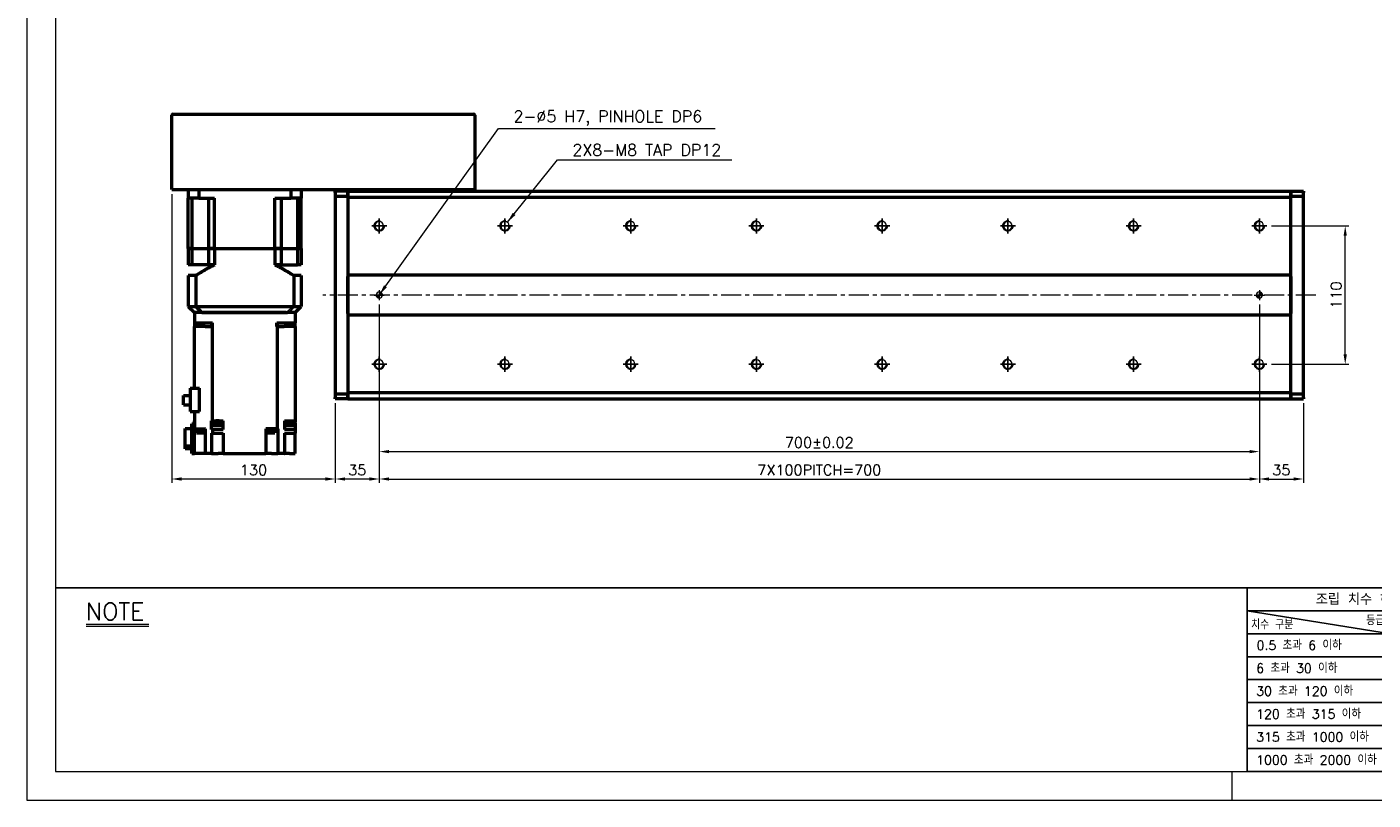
# Model space of a CAD drawing. Header units: millimetres. Extents: x 46891 to 50463, y 6223 to 9884.
# Tile 1 of 4: x 48547 to 49617, y 8529 to 9144. Entities that reach past the tile are written whole.
import ezdxf

# ---------------------------------------------------------------- set-up
doc = ezdxf.new("R2010")
doc.units = ezdxf.units.MM
doc.header["$LTSCALE"] = 0.5
doc.linetypes.add('CENTER', pattern=[50.8, 31.75, -6.35, 6.35, -6.35])
doc.layers.get('0').update_dxf_attribs({"lineweight": 20})
for name, color, linetype, lineweight in [('1', 1, 'CENTER', 13), ('4', 4, 'Continuous', 13), ('외형선(ISO)', 7, 'Continuous', 50)]:
    doc.layers.add(name, color=color, linetype=linetype, lineweight=lineweight)
for name, color, linetype in [('3', 3, 'Continuous'), ('C', 1, 'CENTER'), ('DIM', 4, 'Continuous')]:
    doc.layers.add(name, color=color, linetype=linetype)
doc.styles.add('DSR TEXT', font='romans.shx', dxfattribs={"bigfont": 'whgtxt.shx'})
doc.styles.get("Standard").update_dxf_attribs({"font": 'romans.shx', "bigfont": 'whgtxt.shx'})
doc.dimstyles.new('DSR', dxfattribs={"dimscale": 2, "dimtxt": 3, "dimasz": 3, "dimexe": 0.5, "dimexo": 0.5, "dimgap": 0.5, "dimtad": 1, "dimdsep": 46, "dimtxsty": 'Standard', "dimcen": 2.5, "dimclrd": 4, "dimclre": 4, "dimclrt": 2, "dimadec": 0, "dimazin": 2, "dimtfac": 1, "dimtmove": 0, "dimatfit": 3, "dimfxl": 0, "dimlwd": -1, "dimlwe": -1, "dimarcsym": 0})

# ---------------------------------------------------------------- blocks, each defined once
blk = doc.blocks.new('A$C13F00394')
for p, q in [((-202.34, 25.67), (-191.42, 25.67)), ((-202.34, 25.3), (-191.42, 25.3))]:
    blk.add_line(p, q)
at = {"layer": '3'}
for p, q in [((0, 32), (-207.68, 32)), ((0, 32), (202.32, 32)), ((0, 32), (0, 0)), ((0, 28), (25, 24)), ((43.43, 28), (0, 28)), ((43.43, 24), (0, 24)), ((43.43, 20), (0, 20)), ((43.43, 16), (0, 16)), ((0, 12), (129.32, 12)), ((43.43, 8), (0, 8)), ((43.43, 4), (0, 4)), ((0, 0), (202.32, 0))]:
    blk.add_line(p, q, dxfattribs=at)
at = {"color": 0, "style": 'DSR TEXT'}
for s, height, p in [('조립 치수 허용차', 2, (11.97, 29.02)), ('치수 구분', 1.5, (0.69, 24.78)), ('등급', 1.5, (20.77, 25.52)), (' 0.5 초과 6 이하', 1.6, (0.56, 21.19)), (' 6 초과 30 이하', 1.6, (0.49, 17.19)), (' 30 초과 120 이하', 1.6, (0.49, 13.19)), (' 120 초과 315 이하', 1.6, (0.49, 9.19)), (' 315 초과 1000 이하', 1.6, (0.49, 5.19)), (' 1000 초과 2000 이하', 1.6, (0.49, 1.19))]:
    blk.add_text(s, height=height, dxfattribs=at).set_placement(p)
at = {"layer": '4', "color": 0, "style": 'DSR TEXT'}
blk.add_text('NOTE', height=3, dxfattribs=at).set_placement((-202.39, 26.38))
blk = doc.blocks.new('A$C1C1952E1')
at = {"color": 1}
blk.add_lwpolyline([(0, 0), (420, 0), (420, 297), (0, 297)], close=True, dxfattribs=at)
at = {"color": 3}
blk.add_lwpolyline([(5, 5), (415, 5), (415, 292), (5, 292)], close=True, dxfattribs=at)
blk = doc.blocks.new('A$C33E56CC6')
h = blk.add_hatch()
h.set_pattern_fill('ANSI31', color=256, style=0)
h.set_pattern_definition([(45, (-7065.45672, -6508.5399), (-0.0883883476, 0.0883883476), [])])
h.paths.add_polyline_path([(4, 6.5, 0.414214), (1.5, 4), (4, 4)])
h.paths.add_polyline_path([(6.5, 4), (4, 4), (4, 1.5, 0.414214)])
blk.add_circle((4, 4), 2.5)
at = {"layer": '1'}
for p, q in [((0, 4), (8, 4)), ((4, 0), (4, 8))]:
    blk.add_line(p, q, dxfattribs=at)
blk = doc.blocks.new('tap8')
blk.add_circle((0, 0), 3.4)
at = {"layer": 'C', "color": 1, "linetype": 'CENTER'}
for p, q in [((-6, 0), (6, 0)), ((0, -6), (0, 6))]:
    blk.add_line(p, q, dxfattribs=at)
at = {"layer": 'DIM', "color": 3}
blk.add_arc((0, 0), 4, 263.8455, 189.4314, dxfattribs=at)
blk = doc.blocks.new('*D151')
at = {"color": 1, "linetype": 'ByBlock'}
for p, q in [((48826.9, 8866.1), (48826.9, 8781.4)), ((48791.9, 8844.6), (48791.9, 8781.4)), ((48819.1, 8784.4), (48799.7, 8784.4))]:
    blk.add_line(p, q, dxfattribs=at)
at = {"color": 1}
for points in [[(48799.7, 8785.7), (48799.7, 8783.1), (48791.9, 8784.4)], [(48819.1, 8785.7), (48819.1, 8783.1), (48826.9, 8784.4)]]:
    blk.add_solid(points, dxfattribs=at)
at = {"layer": 'Defpoints', "color": 0}
for p in [(48826.9, 8869.7), (48791.9, 8848.2), (48791.9, 8784.4)]:
    blk.add_point(p, dxfattribs=at)
at = {"color": 3, "insert": (48809.4, 8791.6), "char_height": 8.4, "attachment_point": 5, "style": 'DSR TEXT'}
blk.add_mtext('35', dxfattribs=at)
blk = doc.blocks.new('*D152')
at = {"color": 1, "linetype": 'ByBlock'}
for p, q in [((48826.9, 8866.1), (48826.9, 8781.4)), ((49526.9, 8866.1), (49526.9, 8781.4)), ((48834.7, 8784.4), (49519.1, 8784.4))]:
    blk.add_line(p, q, dxfattribs=at)
at = {"color": 1}
for points in [[(48834.7, 8785.7), (48834.7, 8783.1), (48826.9, 8784.4)], [(49519.1, 8785.7), (49519.1, 8783.1), (49526.9, 8784.4)]]:
    blk.add_solid(points, dxfattribs=at)
at = {"layer": 'Defpoints', "color": 0}
for p in [(48826.9, 8869.7), (49526.9, 8869.7), (49526.9, 8784.4)]:
    blk.add_point(p, dxfattribs=at)
at = {"color": 3, "insert": (49176.9, 8791.6), "char_height": 8.4, "attachment_point": 5, "style": 'DSR TEXT'}
blk.add_mtext('7X100PITCH=700', dxfattribs=at)
blk = doc.blocks.new('*D153')
at = {"color": 1, "linetype": 'ByBlock'}
for p, q in [((49526.9, 8866.1), (49526.9, 8781.4)), ((49561.9, 8844.6), (49561.9, 8781.4)), ((49534.7, 8784.4), (49554.1, 8784.4))]:
    blk.add_line(p, q, dxfattribs=at)
at = {"color": 1}
for points in [[(49534.7, 8785.7), (49534.7, 8783.1), (49526.9, 8784.4)], [(49554.1, 8785.7), (49554.1, 8783.1), (49561.9, 8784.4)]]:
    blk.add_solid(points, dxfattribs=at)
at = {"layer": 'Defpoints', "color": 0}
for p in [(49526.9, 8869.7), (49561.9, 8848.2), (49561.9, 8784.4)]:
    blk.add_point(p, dxfattribs=at)
at = {"color": 3, "insert": (49544.4, 8791.6), "char_height": 8.4, "attachment_point": 5, "style": 'DSR TEXT'}
blk.add_mtext('35', dxfattribs=at)
blk = doc.blocks.new('*D154')
at = {"color": 1, "linetype": 'ByBlock'}
for p, q in [((48826.9, 8923.1), (48826.9, 8803.2)), ((49526.9, 8923.1), (49526.9, 8803.2)), ((48834.7, 8806.2), (49519.1, 8806.2))]:
    blk.add_line(p, q, dxfattribs=at)
at = {"color": 1}
for points in [[(48834.7, 8807.5), (48834.7, 8804.9), (48826.9, 8806.2)], [(49519.1, 8807.5), (49519.1, 8804.9), (49526.9, 8806.2)]]:
    blk.add_solid(points, dxfattribs=at)
at = {"layer": 'Defpoints', "color": 0}
for p in [(48826.9, 8926.7), (49526.9, 8926.7), (49526.9, 8806.2)]:
    blk.add_point(p, dxfattribs=at)
at = {"color": 3, "insert": (49176.9, 8813.4), "char_height": 8.4, "attachment_point": 5, "style": 'DSR TEXT'}
blk.add_mtext('700%%P0.02', dxfattribs=at)
blk = doc.blocks.new('*D155')
at = {"color": 1, "linetype": 'ByBlock'}
for p, q in [((48661.9, 9011.1), (48661.9, 8781.4)), ((48791.9, 8844.6), (48791.9, 8781.4)), ((48784.1, 8784.4), (48669.7, 8784.4))]:
    blk.add_line(p, q, dxfattribs=at)
at = {"color": 1}
for points in [[(48669.7, 8785.7), (48669.7, 8783.1), (48661.9, 8784.4)], [(48784.1, 8785.7), (48784.1, 8783.1), (48791.9, 8784.4)]]:
    blk.add_solid(points, dxfattribs=at)
at = {"layer": 'Defpoints', "color": 0}
for p in [(48661.9, 9014.7), (48791.9, 8848.2), (48661.9, 8784.4)]:
    blk.add_point(p, dxfattribs=at)
at = {"color": 3, "insert": (48726.9, 8791.6), "char_height": 8.4, "attachment_point": 5, "style": 'DSR TEXT'}
blk.add_mtext('130', dxfattribs=at)
blk = doc.blocks.new('*D156')
at = {"color": 1, "linetype": 'ByBlock'}
for p, q in [((49536.6, 8985.7), (49598.2, 8985.7)), ((49595.2, 8883.5), (49595.2, 8977.9)), ((49536.6, 8875.7), (49598.2, 8875.7))]:
    blk.add_line(p, q, dxfattribs=at)
at = {"color": 1}
for points in [[(49593.9, 8977.9), (49596.5, 8977.9), (49595.2, 8985.7)], [(49593.9, 8883.5), (49596.5, 8883.5), (49595.2, 8875.7)]]:
    blk.add_solid(points, dxfattribs=at)
at = {"layer": 'Defpoints', "color": 0}
for p in [(49533, 8985.7), (49595.2, 8985.7), (49533, 8875.7)]:
    blk.add_point(p, dxfattribs=at)
at = {"color": 3, "insert": (49588, 8930.7), "char_height": 8.4, "attachment_point": 5, "rotation": 90, "style": 'DSR TEXT'}
blk.add_mtext('110', dxfattribs=at)

msp = doc.modelspace()

# ---------------------------------------------------------------- linework, layer by layer
at = {"color": 1}
msp.add_line((49504.90132, 8551.81052), (49504.90132, 8528.99552), dxfattribs=at)
at = {"layer": '1'}
msp.add_line((49571.91565, 8930.74042), (48781.91565, 8930.74042), dxfattribs=at)
at = {"layer": '3'}
msp.add_line((49517.14175, 8551.81052), (50440.31632, 8551.81052), dxfattribs=at)
at = {"layer": '외형선(ISO)'}
for p, q in [((48661.91565, 9014.74042), (48661.91565, 9073.74042)), ((48662.91565, 9074.74042), (48901.91565, 9074.74042)), ((48902.91565, 9073.74042), (48902.91565, 9014.74042)), ((48661.91565, 9014.74042), (48662.91565, 9014.74042)), ((48662.91565, 9014.74042), (48901.91565, 9014.74042)), ((48674.91565, 9014.74042), (48674.91565, 9007.74042)), ((48683.3233, 9007.74042), (48674.91565, 9007.74042)), ((48674.91565, 8967.74042), (48674.91565, 9007.74042)), ((48677.86343, 9007.74042), (48677.86343, 8967.74042)), ((48683.3233, 9014.74042), (48683.3233, 9007.74042)), ((48683.3233, 9007.74042), (48695.91565, 9007.74042)), ((48691.06065, 9007.74042), (48691.06065, 8967.74042)), ((48695.91565, 8967.74042), (48695.91565, 9007.74042)), ((48743.91565, 9007.74042), (48756.508, 9007.74042)), ((48743.91565, 8967.74042), (48743.91565, 9007.74042)), ((48748.77065, 9007.74042), (48748.77065, 8967.74042)), ((48756.508, 9014.74042), (48756.508, 9007.74042)), ((48764.91565, 9007.74042), (48756.508, 9007.74042)), ((48761.96787, 9007.74042), (48761.96787, 8967.74042)), ((48764.91565, 9014.74042), (48764.91565, 9007.74042)), ((48764.91565, 8967.74042), (48764.91565, 9007.74042)), ((48791.91565, 9012.36174), (48791.91565, 9013.24042)), ((48801.91565, 9013.24042), (48791.91565, 9013.24042)), ((48791.91565, 9012.36174), (48791.91565, 9009.24042)), ((48801.91565, 9009.24042), (48791.91565, 9009.24042)), ((48791.91565, 9009.24042), (48791.91565, 8852.24042)), ((48801.91565, 9014.74042), (48801.91565, 9013.24042)), ((48801.91565, 9012.36174), (48801.91565, 9013.24042)), ((48801.91565, 9013.24042), (49551.91565, 9013.24042)), ((48801.91565, 9013.24042), (48801.91565, 9012.36174)), ((48801.91565, 9012.36174), (48801.91565, 9008.24042)), ((48801.91565, 9009.24042), (48801.91565, 9012.36174)), ((48801.91565, 9008.24042), (48801.91565, 8946.74042)), ((49551.91565, 9008.24042), (48801.91565, 9008.24042)), ((48901.91565, 9014.74042), (48901.91565, 9013.24042)), ((48901.91565, 9014.74042), (48902.91565, 9014.74042)), ((49551.91565, 9013.24042), (49551.91565, 9012.36174)), ((49551.91565, 9013.24042), (49561.91565, 9013.24042)), ((49551.91565, 9012.36174), (49551.91565, 9013.24042)), ((49551.91565, 9008.24042), (49551.91565, 9012.36174)), ((49551.91565, 9012.36174), (49551.91565, 9009.24042)), ((49561.91565, 9009.24042), (49551.91565, 9009.24042)), ((49551.91565, 8946.74042), (49551.91565, 9008.24042)), ((49561.91565, 9013.24042), (49561.91565, 9012.36174)), ((49561.91565, 9009.24042), (49561.91565, 9012.36174)), ((49561.91565, 8852.24042), (49561.91565, 9009.24042)), ((48674.91565, 8967.74042), (48677.86343, 8967.74042)), ((48677.86343, 8967.74042), (48674.91565, 8967.74042)), ((48674.91565, 8967.74042), (48674.91565, 8954.74042)), ((48677.86343, 8967.74042), (48684.56065, 8967.74042)), ((48677.86343, 8967.74042), (48684.56065, 8967.74042)), ((48677.86343, 8967.74042), (48677.86343, 8954.74042)), ((48684.56065, 8967.74042), (48691.06065, 8967.74042)), ((48684.56065, 8967.74042), (48691.06065, 8967.74042)), ((48691.06065, 8967.74042), (48695.91565, 8967.74042)), ((48695.91565, 8967.74042), (48691.06065, 8967.74042)), ((48691.06065, 8967.74042), (48691.06065, 8954.74042)), ((48695.91565, 8967.74042), (48743.91565, 8967.74042)), ((48695.91565, 8967.74042), (48743.91565, 8967.74042)), ((48695.91565, 8967.74042), (48695.91565, 8954.74042)), ((48743.91565, 8967.74042), (48748.77065, 8967.74042)), ((48748.77065, 8967.74042), (48743.91565, 8967.74042)), ((48743.91565, 8967.74042), (48743.91565, 8954.74042)), ((48748.77065, 8967.74042), (48755.27065, 8967.74042)), ((48748.77065, 8967.74042), (48755.27065, 8967.74042)), ((48748.77065, 8967.74042), (48748.77065, 8954.74042)), ((48755.27065, 8967.74042), (48761.96787, 8967.74042)), ((48755.27065, 8967.74042), (48761.96787, 8967.74042)), ((48761.96787, 8967.74042), (48764.91565, 8967.74042)), ((48764.91565, 8967.74042), (48761.96787, 8967.74042)), ((48761.96787, 8967.74042), (48761.96787, 8954.74042)), ((48764.91565, 8967.74042), (48764.91565, 8954.74042)), ((48677.86343, 8954.74042), (48674.91565, 8954.74042)), ((48691.06065, 8954.74042), (48677.86343, 8954.74042)), ((48695.91565, 8954.74042), (48691.06065, 8954.74042)), ((48748.77065, 8954.74042), (48743.91565, 8954.74042)), ((48748.77065, 8954.74042), (48761.96787, 8954.74042)), ((48764.91565, 8954.74042), (48761.96787, 8954.74042)), ((48680.91305, 8946.19042), (48674.91565, 8946.19042)), ((48674.91565, 8946.19042), (48674.91565, 8921.74042)), ((48680.91305, 8946.19042), (48680.91305, 8921.74042)), ((48764.91565, 8946.19042), (48758.91825, 8946.19042)), ((48758.91825, 8946.19042), (48758.91825, 8921.74042)), ((48764.91565, 8946.19042), (48764.91565, 8921.74042)), ((48801.91565, 8946.74042), (48801.91565, 8945.88686)), ((48801.91565, 8946.74042), (49551.91565, 8946.74042)), ((48801.91565, 8945.88686), (48801.91565, 8945.53331)), ((48801.91565, 8945.53331), (48801.91565, 8915.94752)), ((48801.91565, 8915.94752), (48801.91565, 8945.53331)), ((49551.91565, 8945.88686), (49551.91565, 8946.74042)), ((49551.91565, 8945.53331), (49551.91565, 8945.88686)), ((49551.91565, 8915.94752), (49551.91565, 8945.53331)), ((49551.91565, 8945.53331), (49551.91565, 8915.94752)), ((48674.91565, 8921.74042), (48680.91305, 8921.74042)), ((48674.91565, 8921.74042), (48679.91565, 8916.74042)), ((48680.91305, 8921.74042), (48758.91825, 8921.74042)), ((48758.91825, 8921.74042), (48764.91565, 8921.74042)), ((48759.91565, 8916.74042), (48764.91565, 8921.74042)), ((48679.91565, 8916.74042), (48679.91565, 8908.74042)), ((48679.91565, 8916.74042), (48680.00374, 8916.74042)), ((48679.91565, 8908.74042), (48679.91565, 8905.74042)), ((48679.91565, 8908.74042), (48686.91565, 8908.74042)), ((48685.80862, 8916.74042), (48680.00374, 8916.74042)), ((48685.05137, 8905.74042), (48685.05137, 8908.74042)), ((48685.80862, 8916.74042), (48685.91197, 8916.74042)), ((48685.91197, 8916.74042), (48753.91933, 8916.74042)), ((48752.91565, 8916.74042), (48686.91565, 8916.74042)), ((48686.91565, 8908.74042), (48694.25808, 8908.74042)), ((48693.83877, 8905.74042), (48693.83877, 8908.74042)), ((48694.25808, 8905.74042), (48694.25808, 8908.74042)), ((48745.57322, 8908.74042), (48752.91565, 8908.74042)), ((48745.57322, 8905.74042), (48745.57322, 8908.74042)), ((48745.99253, 8905.74042), (48745.99253, 8908.74042)), ((48752.91565, 8908.74042), (48759.91565, 8908.74042)), ((48754.02268, 8916.74042), (48753.91933, 8916.74042)), ((48759.82756, 8916.74042), (48754.02268, 8916.74042)), ((48754.77993, 8905.74042), (48754.77993, 8908.74042)), ((48759.91565, 8916.74042), (48759.82756, 8916.74042)), ((48759.91565, 8916.74042), (48759.91565, 8908.74042)), ((48759.91565, 8905.74042), (48759.91565, 8908.74042)), ((48801.91565, 8915.94752), (48801.91565, 8915.59397)), ((48801.91565, 8915.59397), (48801.91565, 8914.74042)), ((48801.91565, 8914.74042), (48801.91565, 8853.24042)), ((49551.91565, 8914.74042), (48801.91565, 8914.74042)), ((49551.91565, 8915.59397), (49551.91565, 8915.94752)), ((49551.91565, 8914.74042), (49551.91565, 8915.59397)), ((49551.91565, 8853.24042), (49551.91565, 8914.74042)), ((48688.4718, 8905.74042), (48679.91565, 8905.74042)), ((48679.91565, 8856.64042), (48679.91565, 8905.74042)), ((48688.4718, 8905.74042), (48693.58298, 8905.74042)), ((48694.24946, 8905.74042), (48693.58298, 8905.74042)), ((48694.25808, 8905.74042), (48694.24946, 8905.74042)), ((48694.24946, 8830.74042), (48694.24946, 8905.74042)), ((48745.58184, 8905.74042), (48745.57322, 8905.74042)), ((48746.24832, 8905.74042), (48745.58184, 8905.74042)), ((48745.58184, 8905.74042), (48745.58184, 8824.24042)), ((48746.24832, 8905.74042), (48751.3595, 8905.74042)), ((48759.91565, 8905.74042), (48751.3595, 8905.74042)), ((48759.91565, 8905.74042), (48759.91565, 8830.74042)), ((48676.51565, 8856.64042), (48683.9442, 8856.64042)), ((48676.51565, 8856.64042), (48676.51565, 8838.09042)), ((48683.9442, 8838.09042), (48683.9442, 8856.64042)), ((48671.11565, 8843.41542), (48671.11565, 8850.86542)), ((48671.11565, 8850.86542), (48676.51565, 8850.86542)), ((48791.91565, 8852.24042), (48801.91565, 8852.24042)), ((48791.91565, 8852.24042), (48791.91565, 8849.1191)), ((48791.91565, 8848.24042), (48791.91565, 8849.1191)), ((48801.91565, 8848.24042), (48791.91565, 8848.24042)), ((48801.91565, 8853.24042), (48801.91565, 8849.1191)), ((48801.91565, 8853.24042), (49551.91565, 8853.24042)), ((48801.91565, 8849.1191), (48801.91565, 8852.24042)), ((48801.91565, 8848.24042), (48801.91565, 8849.1191)), ((48801.91565, 8849.1191), (48801.91565, 8848.24042)), ((48801.91565, 8848.24042), (49551.91565, 8848.24042)), ((49551.91565, 8849.1191), (49551.91565, 8853.24042)), ((49551.91565, 8852.24042), (49561.91565, 8852.24042)), ((49551.91565, 8852.24042), (49551.91565, 8849.1191)), ((49551.91565, 8849.1191), (49551.91565, 8848.24042)), ((49551.91565, 8848.24042), (49551.91565, 8849.1191)), ((49551.91565, 8848.24042), (49561.91565, 8848.24042)), ((49561.91565, 8849.1191), (49561.91565, 8852.24042)), ((49561.91565, 8849.1191), (49561.91565, 8848.24042)), ((48671.11565, 8843.41542), (48676.51565, 8843.41542)), ((48676.51565, 8838.09042), (48683.9442, 8838.09042)), ((48679.91565, 8838.09042), (48679.91565, 8824.24042)), ((48672.41565, 8810.75035), (48672.41565, 8824.646)), ((48672.41565, 8824.646), (48677.91565, 8824.646)), ((48677.91565, 8804.74042), (48677.91565, 8828.24042)), ((48677.91565, 8828.24042), (48679.91565, 8828.24042)), ((48679.91565, 8830.74042), (48679.69575, 8830.74042)), ((48679.69575, 8830.74042), (48679.69575, 8829.74042)), ((48679.69575, 8829.74042), (48679.91565, 8829.74042)), ((48679.91565, 8804.74042), (48679.91565, 8824.24042)), ((48679.91565, 8824.24042), (48688.4718, 8824.24042)), ((48681.35471, 8823.74042), (48681.35471, 8824.24042)), ((48681.35471, 8823.74042), (48687.35471, 8823.74042)), ((48681.40471, 8823.04042), (48681.40471, 8823.74042)), ((48681.40471, 8823.04042), (48687.30471, 8823.04042)), ((48681.60471, 8821.04042), (48681.60471, 8823.04042)), ((48687.10471, 8821.04042), (48687.10471, 8823.04042)), ((48687.30471, 8823.04042), (48687.30471, 8823.74042)), ((48687.35471, 8823.74042), (48687.35471, 8824.24042)), ((48688.81565, 8824.24042), (48688.4718, 8824.24042)), ((48688.81565, 8804.74042), (48688.81565, 8824.24042)), ((48693.59102, 8830.74042), (48694.24946, 8830.74042)), ((48693.59102, 8828.74042), (48693.59102, 8830.74042)), ((48693.59371, 8828.74042), (48693.59102, 8828.74042)), ((48693.59371, 8823.74042), (48693.59371, 8828.74042)), ((48694.70503, 8828.74042), (48693.59371, 8828.74042)), ((48694.24946, 8823.74042), (48693.59371, 8823.74042)), ((48694.24946, 8830.74042), (48696.93111, 8830.74042)), ((48694.24946, 8823.74042), (48694.24946, 8820.74042)), ((48702.71565, 8823.74042), (48694.24946, 8823.74042)), ((48694.40503, 8830.74042), (48694.40503, 8829.74042)), ((48694.40503, 8829.74042), (48702.00503, 8829.74042)), ((48694.70503, 8829.74042), (48694.70503, 8827.14042)), ((48694.70503, 8827.14042), (48701.70503, 8827.14042)), ((48699.47896, 8830.74042), (48696.93111, 8830.74042)), ((48699.47896, 8830.74042), (48702.71708, 8830.74042)), ((48701.70503, 8829.74042), (48701.70503, 8827.14042)), ((48701.70503, 8828.74042), (48702.71565, 8828.74042)), ((48702.00503, 8830.74042), (48702.00503, 8829.74042)), ((48702.71565, 8823.74042), (48702.71565, 8828.74042)), ((48702.71708, 8828.74042), (48702.71565, 8828.74042)), ((48702.71708, 8828.74042), (48702.71708, 8830.74042)), ((48745.58184, 8824.24042), (48736.61565, 8824.24042)), ((48736.61565, 8824.24042), (48736.61565, 8804.74042)), ((48738.11422, 8823.74042), (48738.11422, 8824.24042)), ((48738.11422, 8823.74042), (48744.11422, 8823.74042)), ((48738.16422, 8823.04042), (48738.16422, 8823.74042)), ((48738.16422, 8823.04042), (48744.06422, 8823.04042)), ((48738.36422, 8821.04042), (48738.36422, 8823.04042)), ((48743.86422, 8821.04042), (48743.86422, 8823.04042)), ((48744.06422, 8823.04042), (48744.06422, 8823.74042)), ((48744.11422, 8823.74042), (48744.11422, 8824.24042)), ((48745.58184, 8824.24042), (48746.24832, 8824.24042)), ((48746.28276, 8824.24042), (48746.24832, 8824.24042)), ((48746.28276, 8824.24042), (48746.28276, 8804.74042)), ((48751.47659, 8830.74042), (48759.91565, 8830.74042)), ((48751.47659, 8830.74042), (48751.47659, 8828.74042)), ((48751.51565, 8828.74042), (48751.47659, 8828.74042)), ((48751.51565, 8828.74042), (48751.51565, 8823.74042)), ((48751.51565, 8828.74042), (48752.83555, 8828.74042)), ((48759.91565, 8823.74042), (48751.51565, 8823.74042)), ((48752.53555, 8830.74042), (48752.53555, 8829.74042)), ((48752.53555, 8829.74042), (48760.13555, 8829.74042)), ((48752.83555, 8829.74042), (48752.83555, 8827.14042)), ((48752.83555, 8827.14042), (48759.83555, 8827.14042)), ((48759.83555, 8829.74042), (48759.83555, 8827.14042)), ((48759.91565, 8828.74042), (48759.83555, 8828.74042)), ((48760.13555, 8830.74042), (48759.91565, 8830.74042)), ((48759.91565, 8828.74042), (48759.91565, 8829.74042)), ((48759.91565, 8828.74042), (48759.91565, 8823.74042)), ((48759.91565, 8823.74042), (48759.91565, 8820.74042)), ((48760.13555, 8830.74042), (48760.13555, 8829.74042)), ((48681.60471, 8821.04042), (48687.10471, 8821.04042)), ((48693.59371, 8820.74042), (48694.24946, 8820.74042)), ((48693.59371, 8820.74042), (48693.59371, 8804.74042)), ((48694.24946, 8820.74042), (48702.71565, 8820.74042)), ((48702.71565, 8820.74042), (48702.71565, 8804.74042)), ((48738.36422, 8821.04042), (48743.86422, 8821.04042)), ((48751.51565, 8820.74042), (48759.91565, 8820.74042)), ((48751.51565, 8820.74042), (48751.51565, 8804.74042)), ((48759.91565, 8804.74042), (48759.91565, 8820.74042)), ((48672.41565, 8808.43483), (48672.41565, 8810.75035)), ((48672.41565, 8810.75035), (48677.91565, 8810.75035)), ((48677.91565, 8808.43483), (48672.41565, 8808.43483)), ((48677.91565, 8804.74042), (48679.91565, 8804.74042)), ((48684.31565, 8804.74042), (48679.91565, 8804.74042)), ((48688.81565, 8804.74042), (48684.31565, 8804.74042)), ((48693.58298, 8804.74042), (48688.81565, 8804.74042)), ((48693.58298, 8804.74042), (48693.59371, 8804.74042)), ((48693.59371, 8804.74042), (48698.71565, 8804.74042)), ((48702.71565, 8804.74042), (48698.71565, 8804.74042)), ((48702.71565, 8804.74042), (48736.61565, 8804.74042)), ((48741.11565, 8804.74042), (48736.61565, 8804.74042)), ((48741.11565, 8804.74042), (48746.28276, 8804.74042)), ((48751.3595, 8804.74042), (48746.28276, 8804.74042)), ((48751.3595, 8804.74042), (48751.51565, 8804.74042)), ((48755.51565, 8804.74042), (48751.51565, 8804.74042)), ((48755.51565, 8804.74042), (48759.91565, 8804.74042))]:
    msp.add_line(p, q, dxfattribs=at)
for centre, start, end in [((48662.91565, 9073.74042), 90, 180), ((48901.91565, 9073.74042), 0, 90)]:
    msp.add_arc(centre, 1, start, end, dxfattribs=at)
for points, weights in [([(48680.91305, 8946.19042), (48688.99451, 8951.48341), (48695.91565, 8954.74042)], [1.24342419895, 1.30973118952, 1.35416666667]), ([(48743.91565, 8954.74042), (48750.83679, 8951.48341), (48758.91825, 8946.19042)], [1.35416666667, 1.30973118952, 1.24342419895])]:
    msp.add_rational_spline(points, weights, degree=2, dxfattribs=at)
for points in [[(48685.91197, 8916.74042), (48685.36953, 8917.28252), (48684.27601, 8918.3757), (48682.60961, 8920.04249), (48681.48146, 8921.17147), (48680.91305, 8921.74042)], [(48758.91825, 8921.74042), (48758.34956, 8921.17119), (48757.22104, 8920.04185), (48755.55465, 8918.37505), (48754.46149, 8917.28224), (48753.91933, 8916.74042)]]:
    msp.add_open_spline(points, degree=3, dxfattribs=at)

# ---------------------------------------------------------------- block references
at = {"xscale": 4.563000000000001, "yscale": 4.563000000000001, "zscale": 4.563000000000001}
for name, p in [('A$C1C1952E1', (48546.67132, 8528.99552)), ('A$C13F00394', (49517.14175, 8551.81052))]:
    msp.add_blockref(name, p, dxfattribs=at)
at = {"xscale": -1}
for name, p, rotation in [('tap8', (48826.91565, 8985.74042), 90), ('tap8', (48926.91565, 8985.74042), 90), ('tap8', (49026.91565, 8985.74042), 90), ('tap8', (49126.91565, 8985.74042), 90), ('tap8', (49226.91565, 8985.74042), 90), ('tap8', (49326.91565, 8985.74042), 90), ('tap8', (49426.91565, 8985.74042), 90), ('tap8', (49526.91565, 8985.74042), 90), ('A$C33E56CC6', (48822.91565, 8934.74041), 180), ('A$C33E56CC6', (49522.91565, 8934.74041), 180), ('tap8', (48826.91565, 8875.74042), 90), ('tap8', (48926.91565, 8875.74042), 90), ('tap8', (49026.91565, 8875.74042), 90), ('tap8', (49126.91565, 8875.74042), 90), ('tap8', (49226.91565, 8875.74042), 90), ('tap8', (49326.91565, 8875.74042), 90), ('tap8', (49426.91565, 8875.74042), 90), ('tap8', (49526.91565, 8875.74042), 90)]:
    msp.add_blockref(name, p, dxfattribs=dict(at, rotation=rotation))

# ---------------------------------------------------------------- texts
at = {"color": 3, "char_height": 9.24, "attachment_point": 1, "style": 'DSR TEXT'}
for s, insert in [('2-%%C5 H7, PINHOLE DP6', (48933.69431, 9077.53697)), ('2X8-M8 TAP DP12', (48980.53296, 9050.76233))]:
    msp.add_mtext(s, dxfattribs=dict(at, insert=insert))

# ---------------------------------------------------------------- dimensions: what is measured, and where the dimension line sits
for base, p1, p2, picture, middle in [((48661.91565, 8784.43053), (48791.91565, 8848.24042), (48661.91565, 9014.74042), '*D155', (48726.91565, 8791.63053)), ((48791.91565, 8784.43053), (48826.91565, 8869.69344), (48791.91565, 8848.24042), '*D151', (48809.41565, 8791.63053)), ((49561.91565, 8784.43053), (49526.91565, 8869.69344), (49561.91565, 8848.24042), '*D153', (49544.41565, 8791.63053))]:
    dim = msp.add_linear_dim(base=base, p1=p1, p2=p2, dimstyle='DSR', override={"dimscale": 3, "dimtxt": 2.8, "dimasz": 2.600136, "dimexe": 1, "dimexo": 1.2, "dimgap": 1, "dimdec": 4, "dimtxsty": 'DSR TEXT', "dimclrd": 1, "dimclre": 1, "dimclrt": 3, "dimtdec": 4, "dimtix": 1})
    dim.commit()
    dim.dimension.update_dxf_attribs({"geometry": picture, "text_midpoint": middle})
dim = msp.add_linear_dim(base=(49595.19836, 8985.74042), p1=(49532.96262, 8875.74042), p2=(49532.96262, 8985.74042), angle=270, dimstyle='DSR', override={"dimscale": 3, "dimtxt": 2.8, "dimasz": 2.600136, "dimexe": 1, "dimexo": 1.2, "dimgap": 1, "dimdec": 4, "dimtxsty": 'DSR TEXT', "dimclrd": 1, "dimclre": 1, "dimclrt": 3, "dimtdec": 4, "dimtix": 1})
dim.commit()
dim.dimension.update_dxf_attribs({"geometry": '*D156', "text_midpoint": (49587.99836, 8930.74042)})
for base, p1, p2, text, picture, middle in [((49526.91565, 8806.24255), (48826.91565, 8926.74042), (49526.91565, 8926.74042), '<>%%P0.02', '*D154', (49176.91565, 8813.44255)), ((49526.91565, 8784.43053), (48826.91565, 8869.69344), (49526.91565, 8869.69344), '7X100PITCH=<>', '*D152', (49176.91565, 8791.63053))]:
    dim = msp.add_linear_dim(base=base, p1=p1, p2=p2, text=text, dimstyle='DSR', override={"dimscale": 3, "dimtxt": 2.8, "dimasz": 2.600136, "dimexe": 1, "dimexo": 1.2, "dimgap": 1, "dimdec": 4, "dimtxsty": 'DSR TEXT', "dimclrd": 1, "dimclre": 1, "dimclrt": 3, "dimtdec": 4, "dimtix": 1})
    dim.commit()
    dim.dimension.update_dxf_attribs({"geometry": picture, "text_midpoint": middle})

# ---------------------------------------------------------------- leaders
at = {"annotation_type": 0, "has_hookline": 1, "hookline_direction": 0}
for points, text_width in [([(48826.91565, 8930.74042), (48921.81386, 9063.23697), (48930.39431, 9063.23697)], 160.4625), ([(48928.78031, 8988.58348), (48968.65251, 9038.22233), (48977.23296, 9038.22233)], 126.775)]:
    msp.add_leader(points, dimstyle='DSR', override={"dimscale": 3.3, "dimtxt": 2.8, "dimasz": 2.600136, "dimexe": 1, "dimexo": 1.2, "dimgap": 1, "dimdec": 4, "dimtxsty": 'DSR TEXT', "dimclrd": 1, "dimclre": 1, "dimclrt": 3, "dimtdec": 4, "dimtix": 1}, dxfattribs=dict(at, text_width=text_width))

doc.saveas('drawing.dxf')
